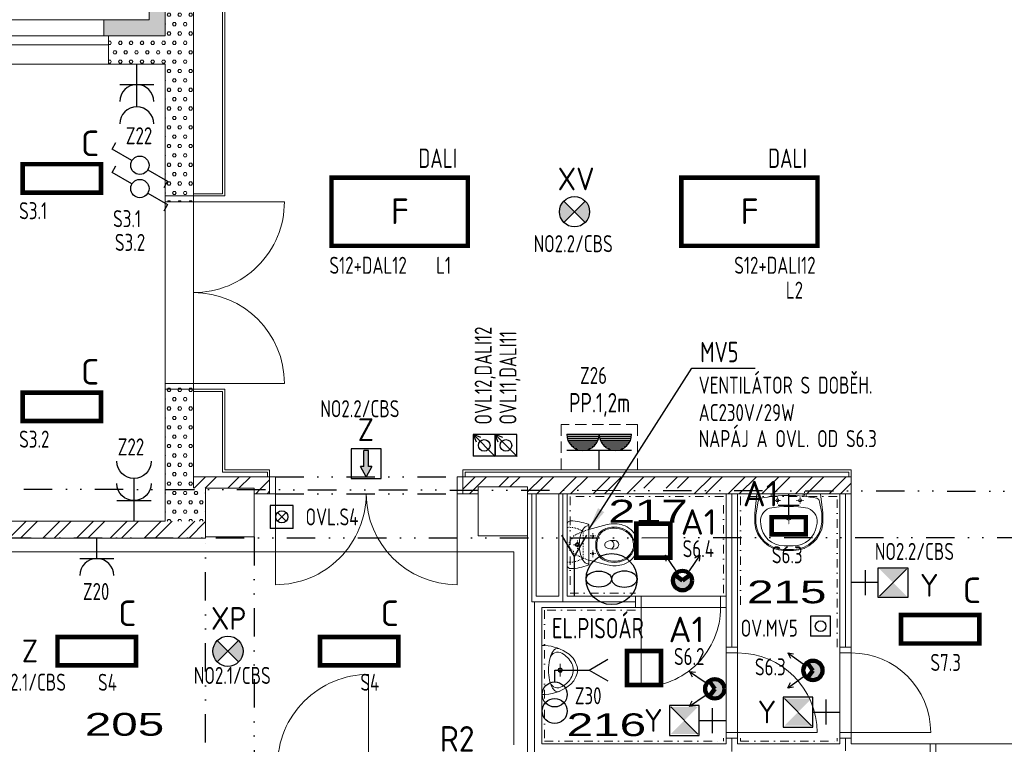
# Model space of a CAD drawing. Extents: x 171565 to 840288, y -737149 to -289557.
# Tile 13 of 59: x 410180 to 418849, y -371123 to -364748. Entities that reach past the tile are written whole.
import ezdxf
from ezdxf.enums import TextEntityAlignment as Align

# ---------------------------------------------------------------- set-up
doc = ezdxf.new("R2010")
doc.units = 0
doc.header["$MEASUREMENT"] = 0
doc.header["$PDMODE"] = 1
for name, pattern in [('DASHED', [0.75, 0.5, -0.25]), ('DASHED1', [1, 0.3, -0.4, 0.3]), ('DIVIDE2', [0.625, 0.25, -0.125, 0, -0.125, 0, -0.125]), ('DOTDASH', [1, 0.3, -0.2, 0, -0.2, 0.3])]:
    doc.linetypes.add(name, pattern=pattern)
for name, color, linetype in [('0_nabytek', 252, 'Continuous'), ('0_stavba', 7, 'Continuous'), ('3-ZDI_NADP', 1, 'DIVIDE2'), ('E1', 3, 'Continuous')]:
    doc.layers.add(name, color=color, linetype=linetype)
doc.styles.add('ad_popis', font='isocpeur.ttf')
doc.styles.add('isocp', font='isocp.shx')
doc.styles.add('ISOCPEUR_4', font='isocpeur.ttf', dxfattribs={"height": 1.8})
doc.styles.add('ROMANS', font='ROMANS.shx')
doc.styles.add('SPIRITTXTSTYLE2', font='ARIALUNI.TTF')
doc.linetypes.add('TEPIZL3', pattern='A,0,-1,[9,DSP.shx,S=0.005714,R=0,X=-1,Y=0],0', length=1)
doc.dimstyles.new('QP Stavba_100', dxfattribs={"dimscale": 100, "dimtxt": 2, "dimasz": 2, "dimexe": 1.2, "dimexo": 5, "dimgap": 1.2, "dimtad": 1, "dimdec": 0, "dimrnd": 1, "dimdsep": 46, "dimtxsty": 'ROMANS', "dimblk": 'ARCHTICK', "dimcen": 3, "dimdle": 1.2, "dimclrd": 8, "dimclre": 8, "dimclrt": 3, "dimaunit": 1, "dimadec": 1, "dimazin": 3, "dimtfac": 1, "dimtdec": 0, "dimtmove": 2, "dimatfit": 2, "dimfxl": 1.2, "dimtolj": 1, "dimlwd": -1, "dimlwe": -1, "dimarcsym": 0})
pattern_1 = [(0, (737622.32, -247584.22), (47.625, 82.488914), [15.875, -79.375]), (0, (737622.32, -247556.72), (47.625, 82.488914), [15.875, -79.375]), (60.000002, (737638.2, -247584.22), (-47.625, 82.488914), [15.875, -79.375]), (120.000003, (737622.32, -247584.22), (-95.25, -3e-06), [15.875, -79.375]), (60.000002, (737614.39, -247570.47), (-47.625, 82.488914), [15.875, -79.375]), (120.000003, (737646.14, -247570.47), (-95.25, -3e-06), [15.875, -79.375])]
pattern_2 = [(45, (737622.32, -247584.22), (-148.49243, 148.49243), []), (45, (737721.32, -247584.22), (-148.49243, 148.49243), [])]

# ---------------------------------------------------------------- blocks, each defined once
blk = doc.blocks.new('POHYB')
at = {"linetype": 'Continuous', "lineweight": 100}
blk.add_hatch(color=3, dxfattribs=at).paths.add_polyline_path([(215967, -8883), (215857, -8802, 0.159322), (215830, -8883, 1), (216104, -8883, 0.159322), (216078, -8802)])
at = {"color": 7, "linetype": 'Continuous'}
for p, q in [((215722, -8526, -1040), (215874, -8747, -1040)), ((215722, -8526, -1040), (215796, -8565, -1040)), ((215722, -8526, -1040), (215732, -8609, -1040)), ((216213, -8526, -1040), (216060, -8747, -1040)), ((216213, -8526, -1040), (216139, -8565, -1040)), ((216213, -8526, -1040), (216203, -8609, -1040))]:
    blk.add_line(p, q, dxfattribs=at)
at = {"color": 3, "linetype": 'Continuous', "lineweight": 100}
for p in [(215857, -8802, -1040), (216078, -8802, -1040)]:
    blk.add_line(p, (215967, -8883, -1040), dxfattribs=at)
blk.add_circle((215967, -8883, -1040), 137, dxfattribs=at)
blk = doc.blocks.new('A$C3A6A1656')
at = {"color": 3}
blk.add_circle((-224, 0), 224, dxfattribs=at)
at = {"color": 5}
blk.add_ellipse((-336.1, 0), major_axis=(-112, 0), ratio=0.628474, dxfattribs=at)
at = {"color": 5, "extrusion": (0, 0, -1)}
blk.add_ellipse((-112, 0), major_axis=(112, 0), ratio=0.628474, dxfattribs=at)
blk = doc.blocks.new('S5')
at = {"color": 3, "linetype": 'Continuous'}
for p, q in [((-2.000003, 4.000007), (-2.000003, 0)), ((2.000003, 4.000007), (-2.000003, 4.000007)), ((2.000003, 0), (2.000003, 4.000007)), ((2.000003, 0), (-2.000003, 0))]:
    blk.add_line(p, q, dxfattribs=at)
blk.add_circle((0, 2.000003), 1.066667, dxfattribs=at)
at = {"color": 7, "linetype": 'Continuous'}
for p in [(0, 4.000007), (-2.000003, 2.000003), (2.000003, 2.000003), (0, 0)]:
    blk.add_point(p, dxfattribs=at)
at = {"color": 7, "linetype": 'Continuous', "flags": 8}
blk.add_attdef('POPIS', text='', height=2, dxfattribs=at).set_placement((0, 7), align=Align.MIDDLE)
at = {"color": 7, "linetype": 'Continuous', "flags": 1}
blk.add_attdef('ZARIZENI', (0, 1.2), '', height=2, dxfattribs=at)
blk = doc.blocks.new('V5')
at = {"color": 3, "linetype": 'Continuous'}
for p, q in [((4.800003, 0), (7.398087, 1.5)), ((0, 0), (4.800003, 0)), ((4.800003, 0), (7.398087, -1.5))]:
    blk.add_line(p, q, dxfattribs=at)
at = {"color": 7, "linetype": 'Continuous'}
for tag, p, flags in [('ZARIZENI', (0, 0), 1), ('POPIS', (8, -1), 8)]:
    blk.add_attdef(tag, p, '', height=2, dxfattribs=dict(at, flags=flags))
blk = doc.blocks.new('_ARCHTICK')
at = {"color": 0, "linetype": 'ByBlock', "const_width": 0.15}
blk.add_lwpolyline([(-0.5, -0.5), (0.5, 0.5)], dxfattribs=at)
blk = doc.blocks.new('A$C3E1526A7')
at = {"color": 3}
for p, q in [((0, 376), (0, 0)), ((150, 180), (-150, 180))]:
    blk.add_line(p, q, dxfattribs=at)
for centre in [(0, 526), (0, 330)]:
    blk.add_arc(centre, 150, 180, 0, dxfattribs=at)
blk = doc.blocks.new('A$C39837C47')
at = {"color": 3}
for p, q in [((150, 180), (-150, 180)), ((0, 180), (0, 0))]:
    blk.add_line(p, q, dxfattribs=at)
blk.add_arc((0, 330), 150, 180, 0, dxfattribs=at)
blk = doc.blocks.new('A$C6E2F4E2E')
at = {"color": 3, "linetype": 'Continuous'}
for p, q in [((0, 440), (400, 440)), ((1, 416), (399, 416)), ((6, 392), (394, 392)), ((13, 368), (387, 368)), ((400, 440), (800, 440)), ((401, 416), (799, 416)), ((406, 392), (794, 392)), ((413, 368), (787, 368)), ((25, 344), (375, 344)), ((40, 320), (360, 320)), ((61, 296), (339, 296)), ((91, 272), (309, 272)), ((144, 248), (256, 248)), ((425, 344), (775, 344)), ((440, 320), (760, 320)), ((461, 296), (739, 296)), ((491, 272), (709, 272)), ((544, 248), (656, 248)), ((400, 0), (400, 240))]:
    blk.add_line(p, q, dxfattribs=at)
at = {"color": 3}
blk.add_line((800, 240), (0, 240), dxfattribs=at)
at = {"color": 3, "linetype": 'Continuous'}
for centre in [(200, 440), (600, 440)]:
    blk.add_arc(centre, 200, 180, 0, dxfattribs=at)
blk = doc.blocks.new('A$C73E1795E')
blk.add_hatch(color=30).paths.add_polyline_path([(206.6, -110), (130.9, -69), (130.9, -93.6), (12.1, -93.6), (12.1, -126.4), (130.9, -126.4), (130.9, -151)])
at = {"color": 30}
for p, q in [((0, 0), (0, -220)), ((220, 0), (0, 0)), ((220, -220), (220, 0)), ((130.9, -69), (206.6, -110)), ((130.9, -69), (130.9, -93.6)), ((130.9, -93.6), (12.1, -93.6)), ((12.1, -93.6), (12.1, -126.4)), ((130.9, -126.4), (12.1, -126.4)), ((206.6, -110), (130.9, -151)), ((130.9, -126.4), (130.9, -151)), ((0, -220), (220, -220))]:
    blk.add_line(p, q, dxfattribs=at)
blk = doc.blocks.new('A$C69940402')
h = blk.add_hatch(color=30)
h.paths.add_polyline_path([(210, -210), (210, -10), (110, -110)])
h.paths.add_polyline_path([(110, -110), (10, -10), (10, -210)])
at = {"color": 30}
for p, q in [((210, -10), (10, -210)), ((110, -220), (110, -418.6)), ((202.1, -315.8), (17.9, -315.8))]:
    blk.add_line(p, q, dxfattribs=at)
blk.add_lwpolyline([(0, 0), (0, -220), (220, -220), (220, 0)], close=True, dxfattribs=at)
blk = doc.blocks.new('A$C5A2F567D')
h = blk.add_hatch(color=30)
h.paths.add_polyline_path([(70.9, 70.9), (0, 0), (70.9, -70.9, 0.198912), (100.2, 0, 0.198912)])
h.paths.add_polyline_path([(0, 0), (-70.9, 70.9, 0.198912), (-100.2, 0, 0.198912), (-70.9, -70.9)])
at = {"color": 30}
for p, q in [((-70.9, -70.9), (70.9, 70.9)), ((-70.9, 70.9), (70.9, -70.9))]:
    blk.add_line(p, q, dxfattribs=at)
blk.add_circle((0, 0), 100.2, dxfattribs=at)
blk = doc.blocks.new('A$C1E07043F')
at = {"color": 6}
for p, q in [((0, 205.8), (0, 0)), ((-92.1, 102.9), (92.1, 102.9))]:
    blk.add_line(p, q, dxfattribs=at)
at = {"layer": 'E1', "color": 6, "const_width": 40}
blk.add_lwpolyline([(150, 205.8), (-150, 205.8), (-150, 355.8), (150, 355.8)], close=True, dxfattribs=at)
blk = doc.blocks.new('Q3')
at = {"color": 3, "linetype": 'Continuous'}
for p, q in [((0.599998, 2.239246), (2.099998, 4.837314)), ((2.099998, 4.837314), (2.96603, 4.337314)), ((-0.599998, 0.160754), (-2.099998, -2.437314)), ((-2.099998, -2.437314), (-2.966019, -1.937314))]:
    blk.add_line(p, q, dxfattribs=at)
blk.add_circle((0, 1.2), 1.2, dxfattribs=at)
at = {"color": 7, "linetype": 'Continuous'}
blk.add_point((0, 2.4), dxfattribs=at)
at = {"color": 7, "linetype": 'Continuous', "flags": 8}
blk.add_attdef('POPIS', text='', height=2, dxfattribs=at).set_placement((0, 7), align=Align.MIDDLE)
at = {"color": 7, "linetype": 'Continuous', "flags": 1}
blk.add_attdef('ZARIZENI', (0, 1.2), '', height=2, dxfattribs=at)
blk = doc.blocks.new('A$C3BC842BE')
at = {"color": 0, "linetype": 'ByBlock'}
for p, q in [((242, -2), (-2, 242)), ((-2, 242), (80, 210)), ((-2, 242), (30, 160))]:
    blk.add_line(p, q, dxfattribs=at)
at = {"color": 3, "linetype": 'Continuous'}
for p, q in [((0, 240), (0, 0)), ((240, 240), (0, 240)), ((240, 0), (240, 240)), ((240, 0), (0, 0))]:
    blk.add_line(p, q, dxfattribs=at)
at = {"color": 7, "linetype": 'Continuous'}
blk.add_circle((120, 120), 64, dxfattribs=at)
blk = doc.blocks.new('S6')
at = {"color": 3, "linetype": 'Continuous'}
for p, q in [((-2.000003, 4.000007), (-2.000003, 0)), ((2.000003, 4.000007), (-2.000003, 4.000007)), ((2.000003, 0), (2.000003, 4.000007)), ((2.000003, 0), (-2.000003, 0))]:
    blk.add_line(p, q, dxfattribs=at)
at = {"color": 7, "linetype": 'Continuous'}
for p, q in [((-0.754245, 2.754235), (0, 2.000003)), ((0, 2.000003), (-0.754245, 2.754235)), ((-0.754245, 1.245758), (0, 2.000003)), ((0, 2.000003), (-0.754245, 1.245758)), ((0.754245, 2.754235), (0, 2.000003)), ((0, 2.000003), (0.754245, 2.754235)), ((0, 2.000003), (0.754245, 1.245758))]:
    blk.add_line(p, q, dxfattribs=at)
blk.add_circle((0, 2.000003), 1.066667, dxfattribs=at)
at = {"color": 7, "linetype": 'Continuous', "flags": 8}
blk.add_attdef('POPIS', text='', height=2, dxfattribs=at).set_placement((0, 7), align=Align.MIDDLE)
at = {"color": 7, "linetype": 'Continuous', "flags": 1}
blk.add_attdef('ZARIZENI', (0, 2.4), '', height=2, dxfattribs=at)

msp = doc.modelspace()

# ---------------------------------------------------------------- hatches: boundary and pattern name
at = {"layer": '0_stavba', "linetype": 'Continuous', "lineweight": 0, "ltscale": 300}
h = msp.add_hatch(dxfattribs=at)
h.set_pattern_fill('PLASTEV', color=256, scale=31.75, style=0, pattern_type=2)
h.set_pattern_definition([(0, (737622.324, -247584.223), (47.625, 27.4963055), [-63.5, 31.75]), (60.000002, (737622.324, -247584.223), (-1.7e-06, 54.9926147), [31.75, -63.5]), (120.000003, (737622.324, -247584.223), (-47.625, 27.4963055), [-63.5, 31.75])])
h.paths.add_polyline_path([(413215.9, -358859.2), (413215.9, -358719.2), (411320.9, -358719.2), (411320.9, -364749.1), (410920.9, -364749.1), (410920.9, -364889.1), (411460.9, -364889.1), (411460.9, -358859.2)], flags=0)
h = msp.add_hatch(dxfattribs=at)
h.set_pattern_fill('PORBET', color=256, scale=15.875, style=0, pattern_type=2)
h.set_pattern_definition(pattern_1)
h.paths.add_polyline_path([(411460.9, -366349.2), (411710.9, -366349.2), (411710.9, -365139.1), (411710.9, -364279.9), (411460.9, -364279.9), (411460.9, -364889.1), (410960.9, -364889.1), (410960.9, -365139.1), (411460.9, -365139.1)], flags=0)
h = msp.add_hatch(dxfattribs=at)
h.set_pattern_fill('PORBET', color=256, scale=15.875, style=0, pattern_type=2)
h.set_pattern_definition(pattern_1)
h.paths.add_polyline_path([(411710.9, -367949.2), (411460.9, -367949.2), (411460.9, -368869.1), (411460.9, -369159.2), (411815.1, -369159.2), (411815.9, -368869.1), (411710.9, -368869.1), (411710.9, -368769.1)], flags=0)
h = msp.add_hatch(dxfattribs=at)
h.set_pattern_fill('ZDIVKER', color=256, scale=5.55625, style=0, pattern_type=2)
h.set_pattern_definition(pattern_2)
h.paths.add_polyline_path([(411710.9, -368769.1), (411710.9, -368869.1), (411815.9, -368869.1), (412245.9, -368869.1), (412245.9, -368882.2), (412380.9, -368882.5), (412380.9, -368769.1)], flags=0)
h = msp.add_hatch(dxfattribs=at)
h.set_pattern_fill('ZDIVKER', color=256, scale=5.55625, style=0, pattern_type=2)
h.set_pattern_definition(pattern_2)
h.paths.add_polyline_path([(414080.9, -368919.1), (414080.9, -368769.1), (417500.9, -368769.1), (417500.9, -368919.1), (415975.9, -368919.1), (415975.9, -368869.1), (415575.9, -368869.1), (415575.9, -368919.1), (414650.9, -368919.1), (414650.9, -368859.1), (414215.9, -368859.1), (414215.9, -368919.1)], flags=0)
h = msp.add_hatch(dxfattribs=at)
h.set_pattern_fill('ZDIVKER', color=256, scale=5.55625, style=0, pattern_type=2)
h.set_pattern_definition(pattern_2)
h.paths.add_polyline_path([(412380.9, -368919.1), (412380.9, -368882.5), (412245.9, -368882.2), (412245.9, -368919.1)], flags=0)
h = msp.add_hatch(dxfattribs=at)
h.set_pattern_fill('ZDIVKER', color=256, scale=5.55625, style=0, pattern_type=2)
h.set_pattern_definition(pattern_2)
h.paths.add_polyline_path([(408720.9, -369159.2), (411415.9, -369159.2), (411815.9, -369159.2), (411815.9, -369309.1), (409900.9, -369309.1), (409900.9, -369494.1), (409740.9, -369494.1), (409740.9, -369309.1), (408720.9, -369309.1)], flags=0)

# ---------------------------------------------------------------- linework, layer by layer
at = {"color": 3, "linetype": 'Continuous'}
for p, q in [((415194.2, -370469.5, -3447.6), (415358.6, -370374.6, -3447.6)), ((414890.2, -370574.7, -3447.6), (414890.2, -370469.5, -3447.6)), ((414890.2, -370469.5, -3447.6), (415194.2, -370469.5, -3447.6)), ((415194.2, -370469.5, -3447.6), (415358.6, -370564.4, -3447.6))]:
    msp.add_line(p, q, dxfattribs=at)
for centre in [(414890.2, -370684.7, -3447.6), (414890.2, -370830.3, -3447.6)]:
    msp.add_circle(centre, 110, dxfattribs=at)
at = {"layer": '0_stavba', "linetype": 'Continuous', "lineweight": 0, "ltscale": 300}
for p, q in [((411320.9, -364749.1, -2547.6), (411320.9, -358719.2, -2547.6)), ((411460.9, -364889.1, -2547.6), (411460.9, -358859.2, -2547.6)), ((411965.9, -359364.2, -2547.6), (411965.9, -366279.2, -2547.6)), ((411985.9, -359384.1, -2547.6), (411985.9, -366299.1, -2547.6)), ((411710.9, -365139.1, -2547.6), (411710.9, -364279.9, -2547.6)), ((410100.9, -364749.1, -76.2), (410920.9, -364749.1, -76.2)), ((410920.9, -364749.1, -2547.6), (411320.9, -364749.1, -2547.6)), ((410920.9, -364749.1, -2547.6), (410920.9, -364889.1, -2547.6)), ((410060.9, -364889.1, 747.6), (410960.9, -364889.1, 747.6)), ((410920.9, -364889.1, -2547.6), (411460.9, -364889.1, -2547.6)), ((410960.9, -364889.1, -2547.6), (410960.9, -365139.1, -2547.6)), ((410060.9, -364969.1, 747.6), (410960.9, -364969.1, 747.6)), ((410060.9, -365139.1, 747.6), (410960.9, -365139.1, 747.6)), ((410960.9, -365139.1, -2547.6), (411460.9, -365139.1, -2547.6)), ((411460.9, -365139.1, -2547.6), (411460.9, -366349.2, -2547.6)), ((411710.9, -365139.1, -2547.6), (411710.9, -366349.2, -2547.6)), ((411710.9, -366279.2, -2547.6), (411965.9, -366279.2, -2547.6)), ((411710.9, -366299.1, -2547.6), (411985.9, -366299.1, -2547.6)), ((411710.9, -366349.2, -2547.6), (411460.9, -366349.2, -2547.6)), ((411710.9, -366349.2, -2547.6), (412510.9, -366349.2, -2547.6)), ((411710.9, -367949.2, -2547.6), (411460.9, -367949.2, -2547.6)), ((411460.9, -367949.2, -2547.6), (411460.9, -369159.2, -2547.6)), ((411710.9, -367949.2, -2547.6), (412510.9, -367949.2, -2547.6)), ((411710.9, -367949.2, -2547.6), (411710.9, -368769.1, -2547.6)), ((411710.9, -367999.2, -2547.6), (411985.9, -367999.2, -2547.6)), ((411710.9, -368019.2, -2547.6), (411965.9, -368019.2, -2547.6)), ((411965.9, -368019.2, -2547.6), (411965.9, -368729.1, -2547.6)), ((411985.9, -367999.2, -2547.6), (411985.9, -368709.1, -2547.6)), ((412360.9, -368729.1, -2547.6), (411965.9, -368729.1, -2547.6)), ((412380.9, -368709.1, -2547.6), (411985.9, -368709.1, -2547.6)), ((412360.9, -368769.1, -2547.6), (412360.9, -368729.1, -2547.6)), ((412380.9, -368769.1, -2547.6), (412380.9, -368709.1, -2547.6)), ((417500.9, -368709.1, -2547.6), (414080.9, -368709.1, -2547.6)), ((414080.9, -368769.1, -2547.6), (414080.9, -368709.1, -2547.6)), ((417480.9, -368729.1, -2547.6), (414100.9, -368729.1, -2547.6)), ((414100.9, -368769.1, -2547.6), (414100.9, -368729.1, -2547.6)), ((417480.9, -368769.1, -2547.6), (417480.9, -368729.1, -2547.6)), ((417500.9, -368769.1, -2547.6), (417500.9, -368709.1, -2547.6)), ((411710.9, -368869.1, -76.2), (411710.9, -368769.1, -76.2)), ((412430.9, -368769.1, -2547.6), (411710.9, -368769.1, -2547.6)), ((412430.9, -368919.1, -2547.6), (412430.9, -368769.1, -2547.6)), ((417500.9, -368769.1, -2547.6), (414030.9, -368769.1, -2547.6)), ((414030.9, -368919.1, -2547.6), (414030.9, -368769.1, -2547.6)), ((417500.9, -370319.1, -2547.6), (417500.9, -368769.1, -2547.6)), ((412245.9, -368869.1, -2547.6), (411815.9, -368869.1, -2547.6)), ((411815.9, -368869.1, -2547.6), (411815.9, -369309.1, -2547.6)), ((412245.9, -369299.1, -2547.6), (412245.9, -368869.1, -2547.6)), ((412430.9, -368919.1, -2547.6), (412245.9, -368919.1, -2547.6)), ((412430.9, -368919.1, -2547.6), (412430.9, -369719.1, -2547.6)), ((414030.9, -368919.1, -2547.6), (414030.9, -369719.1, -2547.6)), ((414215.9, -368919.1, -2547.6), (414030.9, -368919.1, -2547.6)), ((414215.9, -368859.1, -2547.6), (414650.9, -368859.1, -2547.6)), ((414645.9, -368859.1, -2547.6), (414215.9, -368859.1, -2547.6)), ((414215.9, -368859.1, -2547.6), (414215.9, -369289.1, -2547.6)), ((414650.9, -368859.1, -2547.6), (414650.9, -369289.1, -2547.6)), ((414725.9, -368919.1, -2547.6), (414650.9, -368919.1, -2547.6)), ((414925.9, -368919.1, -2547.6), (414725.9, -368919.1, -2547.6)), ((414725.9, -369819.1, -2547.6), (414725.9, -368919.1, -2547.6)), ((414925.9, -368919.1, -2547.6), (415000.9, -368919.1, -2547.6)), ((414925.9, -369819.1, -2547.6), (414925.9, -368919.1, -2547.6)), ((416400.9, -368919.1, -2547.6), (415000.9, -368919.1, -2547.6)), ((415000.9, -369819.1, -2547.6), (415000.9, -368919.1, -2547.6)), ((416400.9, -368919.1, -2547.6), (416500.9, -368919.1, -2547.6)), ((416400.9, -369819.1, -2547.6), (416400.9, -368919.1, -2547.6)), ((417400.9, -368919.1, -2547.6), (416500.9, -368919.1, -2547.6)), ((416500.9, -370319.1, -2547.6), (416500.9, -368919.1, -2547.6)), ((417400.9, -368919.1, -2547.6), (417500.9, -368919.1, -2547.6)), ((417400.9, -370319.1, -2547.6), (417400.9, -368919.1, -2547.6)), ((408720.9, -369159.2, -2547.6), (411460.9, -369159.2, -2547.6)), ((409900.9, -369309.1, -2547.6), (411815.9, -369309.1, -2547.6)), ((411815.9, -369299.1, -2547.6), (412245.9, -369299.1, -2547.6)), ((414215.9, -369289.1, -2547.6), (414650.9, -369289.1, -2547.6)), ((414650.9, -371309.2, -2547.6), (414650.9, -369289.1, -2547.6)), ((414925.9, -369819.1, -2547.6), (414725.9, -369819.1, -2547.6)), ((415650.9, -369819.1, -2547.6), (415000.9, -369819.1, -2547.6)), ((415650.9, -369819.1, -3447.6), (416350.9, -369819.1, -3447.6)), ((415650.9, -369919.1, -2547.6), (415650.9, -369819.1, -2547.6)), ((416400.9, -369819.1, -2547.6), (416350.9, -369819.1, -2547.6)), ((416350.9, -369919.1, -2547.6), (416350.9, -369819.1, -2547.6)), ((414775.9, -371119.1, -2547.6), (414775.9, -369919.1, -2547.6)), ((415650.9, -369919.1, -2547.6), (414775.9, -369919.1, -2547.6)), ((415650.9, -369918.9, -2547.6), (415650.9, -370618.8, -2547.6)), ((415650.9, -369919.1, -3447.6), (416350.9, -369919.1, -3447.6)), ((416400.9, -369918.9, -2547.6), (416350.9, -369918.9, -2547.6)), ((416400.9, -370319.1, -2547.6), (416400.9, -369918.9, -2547.6)), ((416400.9, -371019.1, -3447.6), (416400.9, -370319.1, -3447.6)), ((416400.9, -370319.1, -2547.6), (416400.9, -370319.1, -2547.6)), ((416400.9, -370319.1, -2547.6), (416500.9, -370319.1, -2547.6)), ((416500.9, -371019.1, -3447.6), (416500.9, -370319.1, -3447.6)), ((417400.9, -371019.1, -3447.6), (417400.9, -370319.1, -3447.6)), ((417400.9, -370319.1, -2547.6), (417500.9, -370319.1, -2547.6)), ((417500.9, -371019.1, -3447.6), (417500.9, -370319.1, -3447.6)), ((413250.7, -371309.2, -2547.6), (413250.7, -370509.2, -2547.6)), ((416400.9, -371119.1, -2547.6), (416400.9, -371019.1, -2547.6)), ((416400.9, -371019.1, -2547.6), (416500.9, -371019.1, -2547.6)), ((416500.9, -371019.1, -2547.6), (417200.9, -371019.1, -2547.6)), ((416500.9, -371119.1, -2547.6), (416500.9, -371019.1, -2547.6)), ((417400.9, -371119.1, -2547.6), (417400.9, -371019.1, -2547.6)), ((417400.9, -371019.1, -2547.6), (417500.9, -371019.1, -2547.6)), ((417500.9, -371019.1, -2547.6), (418200.9, -371019.1, -2547.6)), ((417500.9, -371119.1, -2547.6), (417500.9, -371019.1, -2547.6)), ((416400.9, -371119.1, -2547.6), (414775.9, -371119.1, -2547.6)), ((417400.9, -371119.1, -2547.6), (416500.9, -371119.1, -2547.6)), ((416900.9, -371119.1, -2547.6), (416550.9, -371119.1, -2547.6)), ((418245.9, -371119.1, -2547.6), (417500.9, -371119.1, -2547.6)), ((418245.9, -371244.1, -2547.6), (418245.9, -371119.1, -2547.6))]:
    msp.add_line(p, q, dxfattribs=at)
at = {"layer": '0_stavba', "linetype": 'Continuous', "lineweight": 0, "ltscale": 304.799988}
for p, q in [((411460.9, -366299.1, -3447.6), (411710.9, -366299.1, -3447.6)), ((411460.9, -367999.2, -3447.6), (411710.9, -367999.2, -3447.6)), ((412380.9, -368769.1, -3447.6), (412380.9, -368919.1, -3447.6)), ((414080.9, -368769.1, -3447.6), (414080.9, -368919.1, -3447.6)), ((415600.9, -369819.1, -3447.6), (415600.9, -369919.1, -3447.6)), ((416400.9, -369819.1, -3447.6), (416400.9, -370319.1, -3447.6)), ((416400.9, -370269.1, -3447.6), (416500.9, -370269.1, -3447.6)), ((417400.9, -370269.1, -3447.6), (417500.9, -370269.1, -3447.6)), ((416400.9, -371069.1, -3447.6), (416500.9, -371069.1, -3447.6)), ((417400.9, -371069.1, -3447.6), (417500.9, -371069.1, -3447.6)), ((418195.9, -371119.1, -3447.6), (418195.9, -371244.1, -3447.6))]:
    msp.add_line(p, q, dxfattribs=at)
at = {"layer": '0_stavba', "linetype": 'Continuous', "lineweight": 0, "ltscale": 600}
for p, q in [((411460.9, -367949.2, -3447.6), (411460.9, -366349.2, -3447.6)), ((411710.9, -367949.2, -3447.6), (411710.9, -366349.2, -3447.6))]:
    msp.add_line(p, q, dxfattribs=at)
at = {"layer": '0_stavba', "linetype": 'TEPIZL3', "lineweight": 0, "ltscale": 30}
for p, q in [((414688.4, -368919.1, -2547.6), (414688.4, -369869.1, -2547.6)), ((414963.4, -368919.1, -2547.6), (414963.4, -369869.1, -2547.6)), ((416450.9, -370269.1, -2547.6), (416450.9, -368919.1, -2547.6)), ((417450.9, -368919.1, -2547.6), (417450.9, -370269.1, -2547.6)), ((415600.9, -369869.1, -2547.6), (414688.4, -369869.1, -2547.6)), ((414713.4, -375604.1, -2547.6), (414713.4, -369869.1, -2547.6)), ((416450.9, -371069.1, -2547.6), (416450.9, -371185.4, -2547.6)), ((417450.9, -371069.1, -2547.6), (417450.9, -371181.6, -2547.6))]:
    msp.add_line(p, q, dxfattribs=at)
at = {"layer": '0_stavba', "linetype": 'Continuous', "lineweight": 0}
for p, q in [((416797.3, -368919.4, -3447.6), (416797.3, -368944, -3447.6)), ((416824.6, -368919.4, -3447.6), (416824.6, -368938.7, -3447.6)), ((417076.6, -368919.4, -3447.6), (417076.6, -368944, -3447.6)), ((417104, -368919.4, -3447.6), (417104, -368938.7, -3447.6)), ((414890.2, -370469.5, -3447.6), (414987.5, -370469.5, -3447.6)), ((414938.9, -370526.8, -3447.6), (414938.9, -370413.7, -3447.6))]:
    msp.add_line(p, q, dxfattribs=at)
at = {"layer": '0_stavba', "linetype": 'DASHED1', "lineweight": 0, "ltscale": 14.000001}
for p, q in [((416811.5, -368896.1, -3447.6), (416811.5, -368944, -3447.6)), ((417090.9, -368896.1, -3447.6), (417090.9, -368944, -3447.6)), ((416818.3, -368976.9, -3447.6), (416884.1, -368976.9, -3447.6)), ((416851.2, -368952.2, -3447.6), (416851.2, -369004.3, -3447.6)), ((417018, -368976.9, -3447.6), (417083.8, -368976.9, -3447.6)), ((417050.9, -368952.2, -3447.6), (417050.9, -369004.3, -3447.6)), ((416951.2, -369078.2, -3447.6), (416951.2, -369187.7, -3447.6)), ((416888.2, -369128.9, -3447.6), (417019.6, -369128.9, -3447.6))]:
    msp.add_line(p, q, dxfattribs=at)
at = {"layer": '0_stavba', "linetype": 'DOTDASH', "lineweight": 0, "ltscale": 250}
for p, q in [((416375.9, -368944.1, 900), (415025.9, -368944.1, 900)), ((415025.9, -368944.1, 900), (415025.9, -369794.1, 900)), ((416375.9, -369794.1, 900), (416375.9, -368944.1, 900)), ((417375.9, -368944.1, 900), (416525.9, -368944.1, 900)), ((416525.9, -368944.1, 900), (416525.9, -369919.1, 900)), ((417375.9, -370269.1, 900), (417375.9, -368944.1, 900)), ((415025.9, -369794.1, 900), (415600.9, -369794.1, 900)), ((415600.9, -369944.1, 900), (414800.9, -369944.1, 900)), ((414800.9, -369944.1, 900), (414800.9, -371094.1, 900)), ((414800.9, -371094.1, 900), (416375.9, -371094.1, 900)), ((416375.9, -371094.1, 900), (416375.9, -371069.1, 900)), ((416525.9, -371069.1, 900), (416525.9, -371094.1, 900)), ((416525.9, -371094.1, 900), (417375.9, -371094.1, 900)), ((417375.9, -371094.1, 900), (417375.9, -371069.1, 900))]:
    msp.add_line(p, q, dxfattribs=at)
at = {"layer": '0_stavba', "linetype": 'DASHED1', "lineweight": 0, "ltscale": 20}
for p, q in [((415226.6, -369314.1, -3447.6), (415226.6, -369261.6, -3447.6)), ((415124.6, -369367.4, -3447.6), (415053.3, -369367.4, -3447.6)), ((415090.7, -369402.2, -3447.6), (415090.7, -369329.1, -3447.6)), ((415201.3, -369290, -3447.6), (415251, -369290, -3447.6)), ((415202.2, -369445.4, -3447.6), (415249.1, -369445.4, -3447.6)), ((415226.6, -369475.4, -3447.6), (415226.6, -369415.4, -3447.6))]:
    msp.add_line(p, q, dxfattribs=at)
at = {"layer": '0_stavba', "linetype": 'Continuous', "lineweight": 0, "ltscale": 330}
msp.add_line((418245.9, -371119.1, -3447.6), (419045.9, -371119.1, -3447.6), dxfattribs=at)
at = {"layer": '0_stavba', "linetype": 'Continuous', "lineweight": 0, "elevation": -3447.6}
for points in [[(416670.9, -368919.1), (416651.3, -369088.8), (416650.9, -369181.1, 0.373561), (416910.1, -369419.1), (416910.1, -369419.1), (416991.7, -369419.1, 0.372405), (417250.9, -369181.9), (417250.9, -369181.9), (417251, -369086), (417230.9, -368919.1)], [(416991.6, -369408.8, 0.391558), (417241.4, -369167.8), (417241.4, -369167.8), (417240.9, -369090.8), (417221.7, -368988.6, 0.356611), (417197.7, -368958.2, 0.100592), (416704, -368958.2, 0.324305), (416681, -368983.1), (416681, -368983.1), (416660.9, -369102.9), (416660.9, -369176.3, 0.37492), (416903.2, -369409.2), (416903.2, -369409.2)], [(416990.9, -369378.2, 0.370874), (417196.3, -369200.3, 0.391613), (417120.4, -369046.4, 0.096929), (416781.4, -369046.4, 0.384757), (416704.7, -369186.2, 0.392286), (416911.4, -369378.2), (416911.4, -369378.2)], [(414775.9, -370684.3, 0.177152), (415010.4, -370611.3, 0.136836), (415077.8, -370528.2, 0.223796), (415077.8, -370410.8, 0.188884), (414987.5, -370313.4, 0.15575), (414775.9, -370253.8), (414775.9, -370253.8)]]:
    msp.add_lwpolyline(points, format="xyb", close=True, dxfattribs=at)
at = {"layer": '0_stavba', "linetype": 'Continuous', "lineweight": 0, "ltscale": 7, "elevation": -3447.6}
for points in [[(415000.9, -369545.1, 0.448493), (415031.6, -369577.7, 0.083491), (415185.1, -369547.5, 0.312202), (415191.6, -369538.2), (415191.6, -369196.9, 0.312175), (415185.1, -369187.6, 0.083488), (415031.6, -369157.4, 0.448493), (415000.9, -369190.1)], [(415191.6, -369503.1), (415353.6, -369544.8, 0.120198), (415480, -369545.1, 0.223955), (415608.1, -369435.7, 0.23388), (415608.1, -369294.4, 0.19794), (415491.1, -369194.6, 0.140172), (415353.6, -369190.3), (415191.6, -369231.8)], [(415251.7, -369369.9, 0.174099), (415279.7, -369465.9, 0.09079), (415318.1, -369500, 0.124463), (415414.1, -369522.8, 0.112921), (415510.1, -369500.3, 0.175053), (415581.2, -369422.4, 0.258811), (415581.2, -369312.7, 0.171883), (415510.1, -369234.8, 0.132088), (415414.1, -369212.3, 0.130329), (415318.1, -369235.1, 0.206732), (415257.2, -369315.4, 0.065592), (415251.7, -369366.2)], [(415261.5, -369369.3, 0.206576), (415299, -369472.8, 0.205237), (415434.4, -369511.8, 0.181771), (415539.9, -369465.8, 0.194255), (415584.5, -369375.4, 0.110799), (415574.2, -369316.2, 0.151845), (415505.4, -369243.6, 0.116294), (415414.1, -369222.3, 0.200993), (415299, -369262.2, 0.194141), (415260.9, -369363.1)], [(415422.3, -369404.3, -0.14759), (415343.4, -369392.1, -0.509098), (415343.1, -369344.1, -0.150241), (415420.8, -369330, -0.827552), (415426, -369404.1)]]:
    msp.add_lwpolyline(points, format="xyb", close=True, dxfattribs=at)
at = {"layer": '0_stavba', "linetype": 'DASHED1', "lineweight": 0, "ltscale": 20, "elevation": -3447.6}
for points in [[(415000.8, -369520.4, 0.170682), (415140.3, -369484.4), (415140.3, -369250.7, 0.170682), (415000.8, -369214.7)], [(415191.6, -369503.3, -0.049455), (415056.6, -369442.1, -0.054525), (415056.3, -369423.4, -0.662693), (415055.7, -369306.5, -0.076206), (415056.6, -369290, -0.000138), (415056.9, -369289.6, -0.04318), (415191.6, -369231.8)]]:
    msp.add_lwpolyline(points, format="xyb", close=True, dxfattribs=at)
at = {"layer": '0_stavba', "linetype": 'Continuous', "lineweight": 0, "ltscale": 7, "elevation": -3447.6}
msp.add_lwpolyline([(415389.2, -369405, 0.634876), (415387.1, -369330.3)], format="xyb", dxfattribs=at)
at = {"layer": '0_stavba', "linetype": 'Continuous', "lineweight": 0, "elevation": -3447.6}
for points in [[(414933.2, -370656.2, -0.355389), (414887.3, -370648.5, -0.151734), (414845.8, -370558.3, -0.103508), (414845.6, -370382.4, -0.125119), (414877.1, -370303.6, -0.358821), (414925.8, -370281.1), (414925.8, -370281.1)], [(414850.1, -370578.9, 0.501388), (414956, -370614.1, 0.182828), (415040.6, -370525.6, 0.236839), (415040.6, -370411.6, 0.153932), (414952.8, -370322.4, 0.50922), (414850.1, -370363.6), (414850.1, -370363.6)]]:
    msp.add_lwpolyline(points, format="xyb", dxfattribs=at)
at = {"layer": '0_stavba', "linetype": 'Continuous', "lineweight": 0}
for centre, radius in [((416850.9, -368976.9, -3447.6), 12.9), ((417050.6, -368976.9, -3447.6), 12.9), ((416950.9, -369129.1, -3447.6), 20.9), ((416951.2, -369128.9, -3447.6), 14.8), ((414938.9, -370470.2, -3447.6), 19.4), ((414938.9, -370470.2, -3447.6), 14.3)]:
    msp.add_circle(centre, radius, dxfattribs=at)
at = {"layer": '0_stavba', "linetype": 'Continuous', "lineweight": 0, "ltscale": 7}
for centre, radius in [((415226.1, -369290, -3447.6), 8.9), ((415090.7, -369367.6, -3447.6), 17.1), ((415090.7, -369367.6, -3447.6), 13.6), ((415226.6, -369445.4, -3447.6), 9.27)]:
    msp.add_circle(centre, radius, dxfattribs=at)
at = {"layer": '0_stavba', "linetype": 'Continuous', "lineweight": 0, "ltscale": 300}
for centre, radius, start, end in [((411710.9, -366349.2, -2547.6), 800, 270, 0.00001), ((411710.9, -367949.2, -2547.6), 800, 0, 90), ((412430.9, -368919.1, -2547.6), 800, 270, 0.00001), ((414030.9, -368919.1, -2547.6), 800, 180.00001, 270), ((415650.9, -369918.9, -2547.6), 700, 270, 0.00203), ((416500.9, -371019.1, -2547.6), 700, 0, 89.99797), ((417500.9, -371019.1, -2547.6), 700, 0, 90), ((413250.7, -371309.2, -2547.6), 800, 90, 180.00001)]:
    msp.add_arc(centre, radius, start, end, dxfattribs=at)
at = {"layer": '0_stavba', "linetype": 'Continuous', "lineweight": 0, "ltscale": 7}
msp.add_ellipse((415188, -369367.9, -3447.6), major_axis=(0, -168.9), ratio=0.478261, start_param=9.380208, end_param=12.611133, dxfattribs=at)
at = {"layer": '0_stavba', "linetype": 'DOTDASH', "lineweight": 0, "ltscale": 250}
for p in [(415700.9, -364857.1, 900), (415775.9, -364782.1, 900), (416950.9, -365682.1, 900), (415588.4, -366207, 900), (415838.4, -369067.1, 900)]:
    msp.add_point(p, dxfattribs=at)
at = {"layer": '0_stavba', "linetype": 'Continuous', "lineweight": 0, "ltscale": 300}
for p in [(416000.9, -365581.8, -2547.6), (416500.9, -366332.1, -2547.6), (418645.9, -366907.1, -2547.6), (412850.7, -366972.2, -2547.6), (415334.2, -367007.7, -2547.6), (416378.1, -367007.7, -2547.6), (416900.9, -370302.1, -2547.6), (412030.9, -370737.1, -2547.6), (414435.9, -370737.1, -2547.6), (418510.9, -370952.1, -2547.6)]:
    msp.add_point(p, dxfattribs=at)
at = {"layer": '0_stavba', "linetype": 'Continuous', "lineweight": 0, "ltscale": 250}
for p in [(416000.9, -365582.1, -3447.6), (416000.9, -365582.1, -3447.6), (416500.9, -366332.1, -3447.6), (416500.9, -366332.1, -3447.6), (418645.9, -366907.1, -3447.6), (418645.9, -366907.1, -3447.6), (412850.7, -366972.2, -3447.6), (412850.7, -367072.2, -3447.6), (416900.9, -370302.1, -3447.6), (416900.9, -370302.1, -3447.6), (418510.9, -370952.1, -3447.6), (418510.9, -370952.1, -3447.6)]:
    msp.add_point(p, dxfattribs=at)
at = {"layer": '0_stavba', "linetype": 'Continuous', "lineweight": 0, "ltscale": 304.799988}
for p in [(416000.9, -365582.1, -3447.6), (416500.9, -366332.1, -3447.6), (418645.9, -366907.1, -3447.6), (412850.7, -366972.2, -3447.6), (416900.9, -370302.1, -3447.6), (418510.9, -370952.1, -3447.6)]:
    msp.add_point(p, dxfattribs=at)
at = {"layer": '0_stavba', "linetype": 'Continuous', "lineweight": 0}
for p in [(413354.3, -367930.7, -3447.6), (413484.3, -367930.7, -3447.6), (413614.3, -367930.7, -3447.6), (413744.3, -367930.7, -3447.6), (413874.3, -367930.7, -3447.6), (414004.3, -367930.7, -3447.6), (414134.3, -367930.7, -3447.6), (414264.3, -367930.7, -3447.6), (414394.3, -367930.7, -3447.6), (414524.3, -367930.7, -3447.6), (413354.3, -368013.7, -3447.6), (413484.3, -368013.7, -3447.6), (413614.3, -368013.7, -3447.6), (413744.3, -368013.7, -3447.6), (413874.3, -368013.7, -3447.6), (414004.3, -368013.7, -3447.6), (414134.3, -368013.7, -3447.6), (414264.3, -368013.7, -3447.6), (414394.3, -368013.7, -3447.6), (414524.3, -368013.7, -3447.6), (413354.3, -368780.7, -3447.6), (413484.3, -368780.7, -3447.6), (413614.3, -368780.7, -3447.6), (413744.3, -368780.7, -3447.6), (413874.3, -368780.7, -3447.6), (414004.3, -368780.7, -3447.6), (414134.3, -368780.7, -3447.6), (414264.3, -368780.7, -3447.6), (414394.3, -368780.7, -3447.6), (414524.3, -368780.7, -3447.6), (413354.3, -368863.7, -3447.6), (413484.3, -368863.7, -3447.6), (413614.3, -368863.7, -3447.6), (413744.3, -368863.7, -3447.6), (413874.3, -368863.7, -3447.6), (414004.3, -368863.7, -3447.6), (414134.3, -368863.7, -3447.6), (414264.3, -368863.7, -3447.6), (414394.3, -368863.7, -3447.6), (414524.3, -368863.7, -3447.6), (413354.3, -369630.7, -3447.6), (413354.3, -369713.7, -3447.6), (413484.3, -369630.7, -3447.6), (413484.3, -369713.7, -3447.6), (413614.3, -369630.7, -3447.6), (413614.3, -369713.7, -3447.6), (413744.3, -369630.7, -3447.6), (413744.3, -369713.7, -3447.6), (413874.3, -369630.7, -3447.6), (413874.3, -369713.7, -3447.6), (414004.3, -369630.7, -3447.6), (414004.3, -369713.7, -3447.6), (414134.3, -369630.7, -3447.6), (414134.3, -369713.7, -3447.6), (414264.3, -369630.7, -3447.6), (414264.3, -369713.7, -3447.6), (414394.3, -369630.7, -3447.6), (414394.3, -369713.7, -3447.6), (414524.3, -369630.7, -3447.6), (414524.3, -369713.7, -3447.6)]:
    msp.add_point(p, dxfattribs=at)
at = {"layer": '3-ZDI_NADP', "color": 7, "ltscale": 1000}
for p, q in [((412430.9, -368769.1, -3447.6), (414030.9, -368769.1, -3447.6)), ((405840.9, -368869.1, -1723.8), (430275.9, -368919.1, -1723.8)), ((412430.9, -368919.1, -3447.6), (414030.9, -368919.1, -3447.6)), ((406280.9, -369309.1, -1723.8), (429835.9, -369299.1, -1723.8)), ((411815.9, -374859.1, -1723.8), (411815.9, -369299.1, -1723.8)), ((412245.9, -369299.1, -1723.8), (412245.9, -374859.1, -1723.8))]:
    msp.add_line(p, q, dxfattribs=at)
at = {"layer": 'E1', "color": 1, "linetype": 'Continuous', "lineweight": 0}
for p, q in [((405786.9, -369429.1, -1047.6), (414530.9, -369429.1, -1047.6)), ((414530.9, -369429.1, -1047.6), (414530.9, -371127.6, -1047.6))]:
    msp.add_line(p, q, dxfattribs=at)
at = {"layer": 'E1', "color": 6, "const_width": 40}
for points, elevation in [([(410205.9, -366269.2), (410205.9, -366019.2), (410895.9, -366019.2), (410895.9, -366269.2)], -147.6), ([(412925.4, -366137.9), (412925.4, -366737.9), (414125.4, -366737.9), (414125.4, -366137.9)], 922.4), ([(416004.6, -366137.9), (416004.6, -366737.9), (417204.6, -366737.9), (417204.6, -366137.9)], 922.4), ([(410205.9, -368279.2), (410205.9, -368029.2), (410895.9, -368029.2), (410895.9, -368279.2)], -897.6), ([(415908.3, -369481.8), (415608.3, -369481.8), (415608.3, -369181.8), (415908.3, -369181.8)], 407.6), ([(417939.8, -370235.9), (417939.8, -369985.9), (418629.8, -369985.9), (418629.8, -370235.9)], 664.1), ([(410513.4, -370429.2), (410513.4, -370179.2), (411203.4, -370179.2), (411203.4, -370429.2)], 1202.4), ([(412823.4, -370429.2), (412823.4, -370179.2), (413513.4, -370179.2), (413513.4, -370429.2)], 664.1), ([(415826.5, -370601.6), (415526.5, -370601.6), (415526.5, -370301.6), (415826.5, -370301.6)], 900)]:
    msp.add_lwpolyline(points, close=True, dxfattribs=dict(at, elevation=elevation))
at = {"layer": 'E1', "color": 5, "linetype": 'DASHED', "lineweight": 0, "ltscale": 200, "elevation": 1392.4}
msp.add_lwpolyline([(414948.1, -368709.1), (415619.1, -368709.1), (415619.1, -368308.1), (414948.1, -368308.1)], close=True, dxfattribs=at)

# ---------------------------------------------------------------- block references
at = {"layer": '0_nabytek', "ltscale": 200, "xscale": 0.7979999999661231, "yscale": 0.7980000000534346, "zscale": 0.7980000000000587}
for p in [(414174, -368589, 900), (414365.5, -368589, 900)]:
    msp.add_blockref('A$C3BC842BE', p, dxfattribs=at)
at = {"layer": 'E1', "color": 4, "rotation": 180}
for name, p in [('A$C3E1526A7', (411210.9, -365139.1, -1047.6)), ('A$C39837C47', (410858.4, -369309.1, -1047.6))]:
    msp.add_blockref(name, p, dxfattribs=at)
at = {"layer": 'E1'}
for name, p, xscale, yscale, zscale, rotation in [('Q3', (411157.2, -366028.5, 900), 67.27500000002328, 67.27500000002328, 67.27499999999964, 270), ('Q3', (411157.2, -366233.3, 900), 67.27500000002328, 67.27500000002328, 67.27499999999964, 270), ('A$C73E1795E', (413362.2, -368522.4, -3447.6), 1.194007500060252, 1.194007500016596, 1.194007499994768, 270), ('V5', (415063.3, -369819.1, -3447.6), 72.59892736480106, 72.59892736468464, 72.59892736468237, 90)]:
    msp.add_blockref(name, p, dxfattribs=dict(at, xscale=xscale, yscale=yscale, zscale=zscale, rotation=rotation))
at = {"layer": 'E1', "color": 7}
for name, p, xscale, yscale, zscale in [('A$C5A2F567D', (415065, -366437.9, 922.4), 1.32667500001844, 1.326674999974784, 1.326674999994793), ('POHYB', (281778.4, -364160.8, -5241.2), 0.6215625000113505, 0.6215625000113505, 0.6215625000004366), ('A$C5A2F567D', (412013.4, -370304.2, 933.3), 1.32667500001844, 1.326674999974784, 1.326674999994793)]:
    msp.add_blockref(name, p, dxfattribs=dict(at, xscale=xscale, yscale=yscale, zscale=zscale))
at = {"layer": 'E1', "color": 5, "xscale": 0.714796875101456, "yscale": 0.7147968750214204, "zscale": 0.7147968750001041}
msp.add_blockref('A$C6E2F4E2E', (414995.9, -368709.1, 1392.4), dxfattribs=at)
at = {"layer": 'E1', "color": 4, "xscale": -1}
msp.add_blockref('A$C3E1526A7', (411186.5, -369159.2, 452.4), dxfattribs=at)
at = {"layer": 'E1', "color": 3, "linetype": 'Continuous', "lineweight": 0, "rotation": 180}
msp.add_blockref('A$C1E07043F', (416950.9, -368919.1, -3447.6), dxfattribs=at)
at = {"layer": 'E1'}
for name, p, xscale, yscale, zscale in [('S6', (412487.7, -369223, 900), 50.45624999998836, 50.45624999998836, 50.45625000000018), ('S5', (417231.4, -370170.9, -1047.6), 43.875, 43.875, 43.875)]:
    msp.add_blockref(name, p, dxfattribs=dict(at, xscale=xscale, yscale=yscale, zscale=zscale))
msp.add_blockref('A$C3A6A1656', (415615.2, -369669.6, -1047.6), dxfattribs=at)
at = {"layer": 'E1', "color": 14, "yscale": 1.194007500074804, "zscale": 1.194007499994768}
for p, xscale, rotation in [((418000.8, -369832.2, 452.4), -1.194007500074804, 270), ((416901, -370971.2, -3447.6), 1.194007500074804, 90), ((415901, -371045.3, -3447.6), 1.194007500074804, 90)]:
    msp.add_blockref('A$C69940402', p, dxfattribs=dict(at, xscale=xscale, rotation=rotation))
at = {"layer": 'E1', "color": 7, "xscale": 0.6215625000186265, "yscale": 0.6215625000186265, "zscale": 0.6215625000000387, "rotation": 90}
for p in [(411642.5, -504709.5, -401.2), (410778.4, -504871.9, -401.2)]:
    msp.add_blockref('POHYB', p, dxfattribs=at)

# ---------------------------------------------------------------- texts
at = {"layer": '0_stavba', "linetype": 'Continuous', "ltscale": 300, "style": 'SPIRITTXTSTYLE2', "width": 1.5}
for s, p in [('217', (415363.5, -369171.9, -1723.8)), ('215', (416584, -369882.3, -1723.8)), ('205', (410753.2, -371047.5, -1723.8)), ('216', (414996.1, -371050.9, -1723.8))]:
    msp.add_text(s, height=200, dxfattribs=at).set_placement(p)
at = {"layer": 'E1', "color": 6, "style": 'ISOCPEUR_4'}
for s, p in [('C', (410719.1, -365948.4, -5321.4)), ('F', (413447.2, -366546.2, -4893.6)), ('F', (416526.4, -366546.2, -4893.6)), ('C', (410719.1, -367958.4, -6071.4)), ('A1', (416546.3, -369029.7, -3819)), ('A1', (416000.7, -369279.7, -3371.4)), ('C', (418482.9, -369881, -5321.4)), ('C', (411046.5, -370082.6, -3371.4)), ('C', (413356.5, -370082.6, -3909.7)), ('A1', (415893.3, -370225.3, -3371.4))]:
    msp.add_text(s, height=225, dxfattribs=at).set_placement(p)
at = {"layer": 'E1', "color": 3, "style": 'isocp', "width": 0.8}
for s, height, p in [('Z22', 150, (411114.7, -365843.7, 2847.6)), ('S3.1', 150, (410175.3, -366503.5, 525)), ('S3.1', 150, (411002.3, -366573.5, 525)), ('S3.2', 150, (411018.4, -366782.3, 1572.6)), ('S12+DAL12', 150, (412907, -366983.8, 713.2)), ('L1', 150, (413846.5, -366983.8, 713.2)), ('S12+DALI12', 150, (416471.1, -366983.8, 713.2)), ('L2', 150, (416925.7, -367202.8, 713.2)), ('MV5', 180, (416171.5, -367762.1, 600)), ('Z26', 150, (415113.7, -367952.7, 2847.6)), ('S3.2', 150, (410175.3, -368513.5, -225)), ('Z22', 150, (411043.7, -368581.7, 2847.6)), ('OVL.S4', 150, (412696.7, -369197.5, 1950)), ('S6.4', 150, (416016.8, -369477.1, -10610.2)), ('S6.3', 150, (416802.1, -369530.7, -3822.6)), ('Z20', 150, (410736.7, -369853.7, 2847.6)), ('OV.MV5', 150, (416527.5, -370176.3, 2521.9)), ('S6.2', 150, (415940.3, -370425.6, 525)), ('S6.3', 150, (416653.1, -370516.7, -3822.6)), ('S7.3', 150, (418198.3, -370477.9, 525)), ('S4', 150, (410869.4, -370652.5, 1725)), ('S4', 150, (413179.4, -370652.5, 1186.7)), ('Z30', 150, (415067.7, -370770.7, 2847.6))]:
    msp.add_text(s, height=height, dxfattribs=at).set_placement(p)
at = {"layer": 'E1', "color": 5, "style": 'isocp', "width": 0.8}
for s, height, p in [('DALI', 170, (413690, -366051.8, 600)), ('DALI', 170, (416769.2, -366051.8, 600)), ('VENTILÁTOR S DOBĚH.', 150, (416158.2, -368038.3, 600)), ('PP.1,2m', 170, (415016.6, -368202.5, 600)), ('AC230V/29W', 150, (416158.2, -368279.8, 600)), ('NAPÁJ A OVL. OD S6.3', 150, (416158.2, -368508.8, 600)), ('EL.PISOÁR', 180, (414865.7, -370191.2, 895.7))]:
    msp.add_text(s, height=height, dxfattribs=at).set_placement(p)
at = {"layer": 'E1', "color": 30, "linetype": 'ByBlock', "style": 'ad_popis', "width": 0.9}
for s, p in [('XV', (414916.3, -366249.2, 922.4)), ('Z', (413157, -368455, -4122.6)), ('Y', (418107.2, -369823.7, -371.4)), ('XP', (411864.6, -370115.5, 933.3)), ('Z', (410199.7, -370401.8, -4122.6)), ('Y', (416678.2, -370938.7, -4271.4)), ('Y', (415678.2, -371012.8, -4271.4))]:
    msp.add_text(s, height=200, dxfattribs=at).set_placement(p)
at = {"layer": 'E1', "color": 30, "style": 'isocp', "width": 0.8}
for s, p in [('NO2.2/CBS', (414705, -366793.5, 2661.1)), ('NO2.2/CBS', (412826.8, -368245.3, 2638.7)), ('NO2.2/CBS', (417709.2, -369501.1, 2638.7)), ('NO2.1/CBS', (409910.5, -370651.7, 2661.1)), ('NO2.1/CBS', (411713.4, -370592, 2661.1))]:
    msp.add_text(s, height=150, dxfattribs=at).set_placement(p)
at = {"layer": 'E1', "color": 3, "style": 'isocp', "width": 0.8}
for s, p in [('OVL12,DALI12', (414336, -368309.6, 760.9)), ('OVL11,DALI11', (414554, -368309.6, 760.9))]:
    msp.add_text(s, height=150, rotation=90, dxfattribs=at).set_placement(p)
at = {"layer": 'E1', "color": 1, "linetype": 'Continuous', "style": 'ad_popis', "width": 0.9}
msp.add_text('R2', height=225, dxfattribs=at).set_placement((413878.9, -371187.5, 124.5))

# ---------------------------------------------------------------- leaders
at = {"layer": 'E1', "color": 5}
msp.add_leader([(415191.6, -369231.8), (416099.1, -367812.9), (416654.9, -367812.9)], dimstyle='QP Stavba_100', override={"dimasz": 2, "dimtad": 0, "dimclrd": 5}, dxfattribs=at)

doc.saveas('drawing.dxf')
